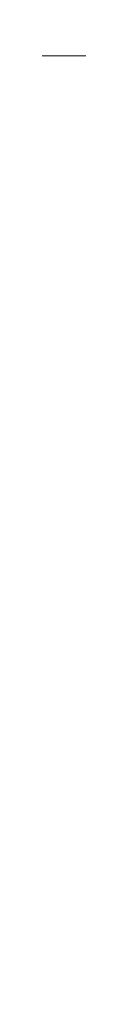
# Model space of a CAD drawing. Header units: millimetres. Extents: x 269 to 445, y 52 to 491.
# Tile 78 of 88: x 356.8787 to 356.8961, y 110.8314 to 111.4174. Entities that reach past the tile are written whole.
import ezdxf

# ---------------------------------------------------------------- set-up
doc = ezdxf.new("R2010")
doc.units = ezdxf.units.MM
doc.header["$LTSCALE"] = 47.498
doc.layers.get('0').update_dxf_attribs({"linetype": 'CONTINUOUS'})
doc.layers.add('KONSTR_EL', color=7, linetype='CONTINUOUS')

msp = doc.modelspace()

# ---------------------------------------------------------------- linework, layer by layer
at = {"color": 7, "linetype": 'CONTINUOUS'}
for radius, start, end in [(74, 15.6803501, 164.3196499), (60, 5.7391705, 174.2608295)]:
    msp.add_arc((356.86526, 90.99597), radius, start, end, dxfattribs=at)
at = {"layer": 'KONSTR_EL', "color": 4, "linetype": 'CONTINUOUS'}
for radius in [34, 27.2, 20.4]:
    msp.add_circle((356.86526, 90.99597), radius, dxfattribs=at)

doc.saveas('drawing.dxf')
